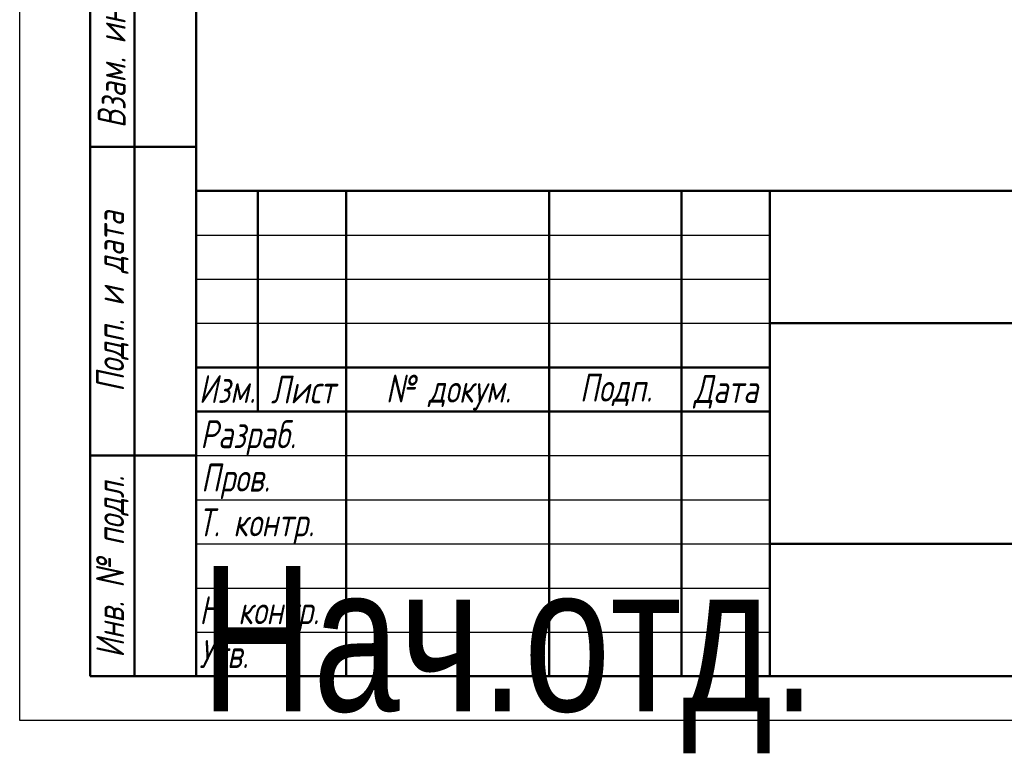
# Model space of a CAD drawing. Header units: millimetres. Extents: x -1022 to 2709, y -139 to 713.
# Tile 2 of 12: x 0 to 223, y -7 to 159. Entities that reach past the tile are written whole.
import ezdxf
from ezdxf.enums import TextEntityAlignment as Align

# ---------------------------------------------------------------- set-up
doc = ezdxf.new("R2018")
doc.units = ezdxf.units.MM
doc.header["$LTSCALE"] = 2
for name, color, linetype, lineweight in [('Заголовок (ГОСТ)', 7, 'Continuous', 50), ('Кромка (ГОСТ)', 7, 'Continuous', 50), ('Обозначение (ГОСТ)', 7, 'Continuous', 25), ('Эскизная геометрия (ГОСТ)', 7, 'Continuous', 50)]:
    doc.layers.add(name, color=color, linetype=linetype, lineweight=lineweight)
doc.styles.get("Standard").update_dxf_attribs({"font": 'GOST Common Italic.ttf'})
doc.styles.add('Альтернативный текст (ГОСТ)', font='txt', dxfattribs={"width": 0.8})

# ---------------------------------------------------------------- blocks, each defined once
blk = doc.blocks.new('ГОСТ - Доп. графы 1')
at = {"layer": 'Эскизная геометрия (ГОСТ)'}
for p, q in [((-12, 0), (-12, 145)), ((-12, 145), (0, 145)), ((-7, 145), (-7, 0)), ((-12, 110), (-7, 110)), ((-7, 110), (0, 110)), ((-12, 85), (-7, 85)), ((-7, 85), (0, 85)), ((-12, 60), (-7, 60)), ((-7, 60), (0, 60)), ((-12, 25), (-7, 25)), ((-7, 25), (0, 25)), ((0, 0), (-12, 0))]:
    blk.add_line(p, q, dxfattribs=at)
at = {"layer": 'Обозначение (ГОСТ)', "char_height": 3.17, "attachment_point": 5, "rotation": 90, "style": 'Альтернативный текст (ГОСТ)'}
for s, insert, width in [('\\fGOST Common|b0|i1;\\H3.1700;Подп. и дата', (-9.37, 127.41), 34.7679), ('\\fGOST Common|b0|i1;\\H3.1700;Инв. № дубл.', (-8.95, 97.55), 24.8438), ('\\fGOST Common|b0|i1;\\H3.1700;Взам. инв. №', (-9.58, 72.53), 24.8669), ('\\fGOST Common|b0|i1;\\H3.1700;Подп. и дата', (-9.5, 42.47), 35.1486), ('\\fGOST Common|b0|i1;\\H3.1700;Инв. № подл.', (-9.5, 12.41), 24.9618)]:
    blk.add_mtext(s, dxfattribs=dict(at, insert=insert, width=width))
at = {"layer": 'Обозначение (ГОСТ)', "lineweight": 30, "width": 0.8, "flags": 17}
for tag, p in [('Подп._и_дата_2', (-3.53, 127.51)), ('Инв._номер_дубликата', (-3.41, 97.47)), ('Взамен_инв._номера', (-3.46, 72.53)), ('Подп._и_дата_1', (-3.42, 42.35)), ('ИНВЕНТАРНЫЙ_НОМЕР', (-3.33, 12.68))]:
    blk.add_attdef(tag, text='', height=3.17, rotation=90, dxfattribs=at).set_placement(p, align=Align.MIDDLE_CENTER)
blk = doc.blocks.new('Основные надписи ГОСТ - Форма 1')
at = {"layer": 'Заголовок (ГОСТ)'}
for p, q in [((0, 55), (185, 55)), ((0, 0), (0, 55)), ((0, 0), (0, 55)), ((7, 55), (7, 30)), ((17, 55), (17, 0)), ((40, 55), (40, 0)), ((55, 55), (55, 0)), ((65, 55), (65, 0)), ((65, 40), (185, 40)), ((0, 35), (65, 35)), ((0, 30), (65, 30)), ((65, 15), (185, 15)), ((185, 0), (0, 0))]:
    blk.add_line(p, q, dxfattribs=at)
at = {"layer": 'Заголовок (ГОСТ)', "linetype": 'Continuous', "lineweight": 25}
for p, q in [((0, 50), (65, 50)), ((0, 45), (65, 45)), ((0, 40), (65, 40)), ((0, 25), (65, 25)), ((0, 20), (65, 20)), ((0, 15), (65, 15)), ((0, 10), (65, 10)), ((0, 5), (65, 5))]:
    blk.add_line(p, q, dxfattribs=at)
at = {"layer": 'Заголовок (ГОСТ)', "char_height": 3.17, "style": 'Альтернативный текст (ГОСТ)'}
for s, insert, width, attachment_point in [('\\fGOST Common|b0|i1;\\H3.1700;Изм.', (3.5, 32.56), 6.9635, 5), ('\\fGOST Common|b0|i1;\\H3.1700;Лист', (12.1, 32.5), 10.0029, 5), ('\\A0;\\fGOST Common|b0|i1;\\H3.1700;№ докум.', (28.58, 32.16), 22.9069, 5), ('\\fGOST Common|b0|i1;\\H3.1700;Подп.', (47.56, 32.45), 14.879, 5), ('\\fGOST Common|b0|i1;\\H3.1700;Дата', (60.02, 32.24), 9.9614, 5), ('\\fGOST Common|b0|i1;\\H3.1700;Разраб.', (0.47, 27), 16.9971, 4), ('\\fGOST Common|b0|i1;\\H3.1700;Пров.', (0.56, 22.08), 17.0192, 4), ('\\A0;\\fGOST Common|b0|i1;\\H3.1700;Т. контр.', (0.23, 17.01), 16.9554, 4), ('\\fGOST Common|b0|i1;\\H3.1700;Н. контр.', (0.36, 7.05), 16.9999, 4), ('\\fGOST Common|b0|i1;\\H3.1700;Утв.', (0.34, 2.52), 17.0083, 4)]:
    blk.add_mtext(s, dxfattribs=dict(at, insert=insert, width=width, attachment_point=attachment_point))
at = {"layer": 'Заголовок (ГОСТ)', "lineweight": 30, "flags": 104}
for tag, height, width, p in [('Изм1', 2.89, 0.7, (3.51, 52.52)), ('Лист1', 2.89, 0.7, (12.03, 52.52)), ('Докум1', 2.89, 0.7, (28.54, 52.48)), ('Изм2', 2.89, 0.7, (3.5, 47.52)), ('Лист2', 2.89, 0.7, (12.01, 47.5)), ('Докум2', 2.89, 0.7, (28.53, 47.5)), ('Изм3', 2.89, 0.7, (3.5, 42.5)), ('Лист3', 2.89, 0.7, (12.01, 42.51)), ('Докум3', 2.89, 0.7, (28.51, 42.48)), ('Изм4', 2.89, 0.7, (3.51, 37.5)), ('Лист4', 2.89, 0.7, (12, 37.53)), ('Докум4', 2.89, 0.7, (28.51, 37.52)), ('НАИМЕНОВАНИЕ', 5, 0.8, (100.03, 29.98)), ('Литера', 3.5, 0.8, (137.52, 27.25)), ('Литера2', 3.5, 0.8, (142.51, 27.22)), ('Литера3', 3.5, 0.8, (147.52, 27.21)), ('Масштаб', 3.5, 0.8, (176, 27.6)), ('Масса', 3.5, 0.8, (158.47, 27.53)), ('Тип_документа', 3.17, 0.8, (100.08, 17.56)), ('Листов', 3.17, 0.8, (177.46, 17.58)), ('Материал_Класс', 3.5, 0.9, (100, 7.5))]:
    blk.add_attdef(tag, text='', height=height, dxfattribs=dict(at, width=width)).set_placement(p, align=Align.MIDDLE_CENTER)
for tag, height, width, p in [('Подп1', 2.89, 0.7, (40.01, 52.51)), ('Дата1', 2, 0.7, (55.01, 52.51)), ('Подп2', 2.89, 0.7, (40.01, 47.5)), ('Дата2', 2, 0.7, (55.01, 47.49)), ('Подп3', 2.89, 0.7, (40.01, 42.51)), ('Дата3', 2, 0.7, (55.02, 42.52)), ('Подп4', 2.89, 0.7, (40.01, 37.51)), ('Дата4', 2, 0.7, (55.02, 37.51)), ('АВТОР', 3.17, 0.8, (17.41, 27.49)), ('Разработал_Подп.', 2.89, 0.7, (40.05, 27.51)), ('ДАТА_СОЗДАНИЯ', 2, 0.7, (55.01, 27.51)), ('ПРОВЕРИЛ', 3.17, 0.8, (17.41, 22.53)), ('Проверил_Подп.', 2.89, 0.7, (40.05, 22.52)), ('ДАТА_ПРОВЕРКИ', 2, 0.7, (55.02, 22.51)), ('ТЕХНОЛОГ', 3.17, 0.8, (17.33, 17.54)), ('Технолог_Подп.', 2.89, 0.7, (40.05, 17.51)), ('Технолог_Дата', 2, 0.7, (55.01, 17.5)), ('НАЧ._ОТДЕЛА', 3.17, 0.8, (17.46, 12.45)), ('Руководитель_Подп.', 2.89, 0.7, (40.01, 12.5)), ('Руководитель_Дата', 2, 0.7, (55.01, 12.51)), ('Должность_руководителя', 3.17, 0.8, (0.52, 12.51)), ('НОРМОКОНТРОЛЬ', 3.17, 0.8, (17.37, 7.48)), ('Нормоконтроль_Подп.', 2.89, 0.7, (40.05, 7.52)), ('ДАТА_НОРМОКОНТРОЛЯ', 2, 0.7, (55.02, 7.51)), ('УТВЕРДИЛ', 3.17, 0.8, (17.4, 2.51)), ('Утвердил_Подп.', 2.89, 0.7, (40.05, 2.51)), ('ДАТА_УТВЕРЖДЕНИЯ', 2, 0.7, (55.01, 2.5))]:
    blk.add_attdef(tag, text='', height=height, dxfattribs=dict(at, width=width)).set_placement(p, align=Align.MIDDLE_LEFT)
for tag, height, p in [('ОБОЗНАЧЕНИЕ', 5, (125.33, 47.56)), ('ОРГАНИЗАЦИЯ', 3.5, (160.02, 7.6))]:
    blk.add_attdef(tag, text='', height=height, dxfattribs=at).set_placement(p, align=Align.MIDDLE_CENTER)
at = {"layer": 'Заголовок (ГОСТ)', "lineweight": 30, "width": 0.9, "flags": 104}
for tag, p in [('Материал_Наим.', (133.71, 9.75)), ('Материал_ГОСТ', (134.04, 4.06))]:
    blk.add_attdef(tag, text='', height=3.5, dxfattribs=at).set_placement(p, align=Align.MIDDLE_RIGHT)
blk = doc.blocks.new('Рамки ГОСТ_ граница 297x210')
at = {"layer": 'Кромка (ГОСТ)', "lineweight": 25}
for p, q in [((0, 0), (0, 297)), ((210, 0), (0, 0))]:
    blk.add_line(p, q, dxfattribs=at)
at = {"layer": 'Кромка (ГОСТ)'}
for p, q in [((20, 292), (20, 5)), ((20, 5), (205, 5))]:
    blk.add_line(p, q, dxfattribs=at)

msp = doc.modelspace()

# ---------------------------------------------------------------- block references
at = {"xscale": 2, "yscale": 2, "zscale": 2}
for name, p in [('Рамки ГОСТ_ граница 297x210', (0, 0)), ('ГОСТ - Доп. графы 1', (40, 10))]:
    msp.add_blockref(name, p, dxfattribs=at)
ref = msp.add_blockref('Основные надписи ГОСТ - Форма 1', (40, 10), dxfattribs=dict(xscale=2, yscale=2, zscale=2))
lines = msp.add_mtext('\\W0.8000;Нач.отд.', dxfattribs={"layer": 'Заголовок (ГОСТ)', "insert": (41.043, 35.028), "char_height": 32.95192, "attachment_point": 1})
ref.add_attrib('Должность_руководителя', '', (41.043, 35.028), dxfattribs={"flags": 104}).embed_mtext(lines)
lines = msp.add_mtext('\\W0.8000;', dxfattribs={"layer": 'Заголовок (ГОСТ)', "insert": (74.823, 64.977), "char_height": 45.1852, "attachment_point": 1})
ref.add_attrib('АВТОР', '', (74.823, 64.977), dxfattribs={"flags": 104}).embed_mtext(lines)
lines = msp.add_mtext('\\W0.8000;', dxfattribs={"layer": 'Заголовок (ГОСТ)', "insert": (74.817, 55.052), "char_height": 45.1033, "attachment_point": 1})
ref.add_attrib('ПРОВЕРИЛ', '', (74.817, 55.052), dxfattribs={"flags": 104}).embed_mtext(lines)
lines = msp.add_mtext('\\W0.8000;', dxfattribs={"layer": 'Заголовок (ГОСТ)', "insert": (74.667, 45.086), "char_height": 45.342, "attachment_point": 1})
ref.add_attrib('ТЕХНОЛОГ', '', (74.667, 45.086), dxfattribs={"flags": 104}).embed_mtext(lines)
lines = msp.add_mtext('\\W0.8000;', dxfattribs={"layer": 'Заголовок (ГОСТ)', "insert": (74.923, 34.891), "char_height": 45.11, "attachment_point": 1})
ref.add_attrib('НАЧ._ОТДЕЛА', '', (74.923, 34.891), dxfattribs={"flags": 104}).embed_mtext(lines)
lines = msp.add_mtext('\\W0.8000;', dxfattribs={"layer": 'Заголовок (ГОСТ)', "insert": (74.749, 24.961), "char_height": 45.338, "attachment_point": 1})
ref.add_attrib('НОРМОКОНТРОЛЬ', '', (74.749, 24.961), dxfattribs={"flags": 104}).embed_mtext(lines)
lines = msp.add_mtext('\\W0.8000;', dxfattribs={"layer": 'Заголовок (ГОСТ)', "insert": (74.801, 15.013), "char_height": 45.2259, "attachment_point": 1})
ref.add_attrib('УТВЕРДИЛ', '', (74.801, 15.013), dxfattribs={"flags": 104}).embed_mtext(lines)
lines = msp.add_mtext('\\W0.7000;', dxfattribs={"layer": 'Заголовок (ГОСТ)', "insert": (150.024, 115.027), "char_height": 19.9689, "attachment_point": 1})
ref.add_attrib('Дата1', '', (150.024, 115.027), dxfattribs={"flags": 104}).embed_mtext(lines)
lines = msp.add_mtext('\\W0.7000;', dxfattribs={"layer": 'Заголовок (ГОСТ)', "insert": (150.024, 104.982), "char_height": 19.9689, "attachment_point": 1})
ref.add_attrib('Дата2', '', (150.024, 104.982), dxfattribs={"flags": 104}).embed_mtext(lines)
lines = msp.add_mtext('\\W0.7000;', dxfattribs={"layer": 'Заголовок (ГОСТ)', "insert": (150.046, 95.042), "char_height": 19.9423, "attachment_point": 1})
ref.add_attrib('Дата3', '', (150.046, 95.042), dxfattribs={"flags": 104}).embed_mtext(lines)
lines = msp.add_mtext('\\W0.7000;', dxfattribs={"layer": 'Заголовок (ГОСТ)', "insert": (150.046, 85.018), "char_height": 19.9773, "attachment_point": 1})
ref.add_attrib('Дата4', '', (150.046, 85.018), dxfattribs={"flags": 104}).embed_mtext(lines)
lines = msp.add_mtext('\\W0.7000;', dxfattribs={"layer": 'Заголовок (ГОСТ)', "insert": (150.017, 65.022), "char_height": 19.9608, "attachment_point": 1})
ref.add_attrib('ДАТА_СОЗДАНИЯ', '', (150.017, 65.022), dxfattribs={"flags": 104}).embed_mtext(lines)
lines = msp.add_mtext('\\W0.7000;', dxfattribs={"layer": 'Заголовок (ГОСТ)', "insert": (150.044, 55.019), "char_height": 19.9154, "attachment_point": 1})
ref.add_attrib('ДАТА_ПРОВЕРКИ', '', (150.044, 55.019), dxfattribs={"flags": 104}).embed_mtext(lines)
lines = msp.add_mtext('\\W0.7000;', dxfattribs={"layer": 'Заголовок (ГОСТ)', "insert": (150.03, 45.006), "char_height": 19.9727, "attachment_point": 1})
ref.add_attrib('Технолог_Дата', '', (150.03, 45.006), dxfattribs={"flags": 104}).embed_mtext(lines)
lines = msp.add_mtext('\\W0.7000;', dxfattribs={"layer": 'Заголовок (ГОСТ)', "insert": (150.02, 35.019), "char_height": 19.9805, "attachment_point": 1})
ref.add_attrib('Руководитель_Дата', '', (150.02, 35.019), dxfattribs={"flags": 104}).embed_mtext(lines)
lines = msp.add_mtext('\\W0.7000;', dxfattribs={"layer": 'Заголовок (ГОСТ)', "insert": (150.047, 25.022), "char_height": 19.9649, "attachment_point": 1})
ref.add_attrib('ДАТА_НОРМОКОНТРОЛЯ', '', (150.047, 25.022), dxfattribs={"flags": 104}).embed_mtext(lines)
lines = msp.add_mtext('\\W0.7000;', dxfattribs={"layer": 'Заголовок (ГОСТ)', "insert": (150.019, 14.997), "char_height": 19.9936, "attachment_point": 1})
ref.add_attrib('ДАТА_УТВЕРЖДЕНИЯ', '', (150.019, 14.997), dxfattribs={"flags": 104}).embed_mtext(lines)
lines = msp.add_mtext('\\W0.7000;', dxfattribs={"layer": 'Заголовок (ГОСТ)', "insert": (120.029, 115.025), "char_height": 29.84, "attachment_point": 1})
ref.add_attrib('Подп1', '', (120.029, 115.025), dxfattribs={"flags": 104}).embed_mtext(lines)
lines = msp.add_mtext('\\W0.7000;', dxfattribs={"layer": 'Заголовок (ГОСТ)', "insert": (120.029, 105.005), "char_height": 29.9712, "attachment_point": 1})
ref.add_attrib('Подп2', '', (120.029, 105.005), dxfattribs={"flags": 104}).embed_mtext(lines)
lines = msp.add_mtext('\\W0.7000;', dxfattribs={"layer": 'Заголовок (ГОСТ)', "insert": (120.029, 95.03), "char_height": 29.9712, "attachment_point": 1})
ref.add_attrib('Подп3', '', (120.029, 95.03), dxfattribs={"flags": 104}).embed_mtext(lines)
lines = msp.add_mtext('\\W0.7000;', dxfattribs={"layer": 'Заголовок (ГОСТ)', "insert": (120.029, 85.012), "char_height": 29.9317, "attachment_point": 1})
ref.add_attrib('Подп4', '', (120.029, 85.012), dxfattribs={"flags": 104}).embed_mtext(lines)
lines = msp.add_mtext('\\W0.7000;', dxfattribs={"layer": 'Заголовок (ГОСТ)', "insert": (120.09, 65.029), "char_height": 29.9193, "attachment_point": 1})
ref.add_attrib('Разработал_Подп.', '', (120.09, 65.029), dxfattribs={"flags": 104}).embed_mtext(lines)
lines = msp.add_mtext('\\W0.7000;', dxfattribs={"layer": 'Заголовок (ГОСТ)', "insert": (120.09, 55.049), "char_height": 29.8794, "attachment_point": 1})
ref.add_attrib('Проверил_Подп.', '', (120.09, 55.049), dxfattribs={"flags": 104}).embed_mtext(lines)
lines = msp.add_mtext('\\W0.7000;', dxfattribs={"layer": 'Заголовок (ГОСТ)', "insert": (120.09, 45.03), "char_height": 29.8794, "attachment_point": 1})
ref.add_attrib('Технолог_Подп.', '', (120.09, 45.03), dxfattribs={"flags": 104}).embed_mtext(lines)
lines = msp.add_mtext('\\W0.7000;', dxfattribs={"layer": 'Заголовок (ГОСТ)', "insert": (120.01, 35.01), "char_height": 29.9591, "attachment_point": 1})
ref.add_attrib('Руководитель_Подп.', '', (120.01, 35.01), dxfattribs={"flags": 104}).embed_mtext(lines)
lines = msp.add_mtext('\\W0.7000;', dxfattribs={"layer": 'Заголовок (ГОСТ)', "insert": (120.09, 25.03), "char_height": 29.8794, "attachment_point": 1})
ref.add_attrib('Нормоконтроль_Подп.', '', (120.09, 25.03), dxfattribs={"flags": 104}).embed_mtext(lines)
lines = msp.add_mtext('\\W0.7000;', dxfattribs={"layer": 'Заголовок (ГОСТ)', "insert": (120.09, 15.011), "char_height": 29.9193, "attachment_point": 1})
ref.add_attrib('Утвердил_Подп.', '', (120.09, 15.011), dxfattribs={"flags": 104}).embed_mtext(lines)
lines = msp.add_mtext('\\W0.7000;', dxfattribs={"layer": 'Заголовок (ГОСТ)', "insert": (97.083, 114.967), "char_height": 45.894, "attachment_point": 1})
ref.add_attrib('Докум1', '', (97.083, 114.967), dxfattribs={"flags": 104}).embed_mtext(lines)
lines = msp.add_mtext('\\W0.7000;', dxfattribs={"layer": 'Заголовок (ГОСТ)', "insert": (97.052, 104.994), "char_height": 45.9565, "attachment_point": 1})
ref.add_attrib('Докум2', '', (97.052, 104.994), dxfattribs={"flags": 104}).embed_mtext(lines)
lines = msp.add_mtext('\\W0.7000;', dxfattribs={"layer": 'Заголовок (ГОСТ)', "insert": (97.021, 94.958), "char_height": 45.894, "attachment_point": 1})
ref.add_attrib('Докум3', '', (97.021, 94.958), dxfattribs={"flags": 104}).embed_mtext(lines)
lines = msp.add_mtext('\\W0.7000;', dxfattribs={"layer": 'Заголовок (ГОСТ)', "insert": (97.03, 85.04), "char_height": 45.9481, "attachment_point": 1})
ref.add_attrib('Докум4', '', (97.03, 85.04), dxfattribs={"flags": 104}).embed_mtext(lines)
lines = msp.add_mtext('\\W0.7000;', dxfattribs={"layer": 'Заголовок (ГОСТ)', "insert": (64.062, 115.032), "char_height": 19.9863, "attachment_point": 1})
ref.add_attrib('Лист1', '', (64.062, 115.032), dxfattribs={"flags": 104}).embed_mtext(lines)
lines = msp.add_mtext('\\W0.7000;', dxfattribs={"layer": 'Заголовок (ГОСТ)', "insert": (64.024, 105.009), "char_height": 19.9561, "attachment_point": 1})
ref.add_attrib('Лист2', '', (64.024, 105.009), dxfattribs={"flags": 104}).embed_mtext(lines)
lines = msp.add_mtext('\\W0.7000;', dxfattribs={"layer": 'Заголовок (ГОСТ)', "insert": (64.024, 95.015), "char_height": 19.9561, "attachment_point": 1})
ref.add_attrib('Лист3', '', (64.024, 95.015), dxfattribs={"flags": 104}).embed_mtext(lines)
lines = msp.add_mtext('\\W0.7000;', dxfattribs={"layer": 'Заголовок (ГОСТ)', "insert": (64.008, 85.053), "char_height": 19.9872, "attachment_point": 1})
ref.add_attrib('Лист4', '', (64.008, 85.053), dxfattribs={"flags": 104}).embed_mtext(lines)
lines = msp.add_mtext('\\W0.7000;', dxfattribs={"layer": 'Заголовок (ГОСТ)', "insert": (47.025, 115.033), "char_height": 14.008, "attachment_point": 1})
ref.add_attrib('Изм1', '', (47.025, 115.033), dxfattribs={"flags": 104}).embed_mtext(lines)
lines = msp.add_mtext('\\W0.7000;', dxfattribs={"layer": 'Заголовок (ГОСТ)', "insert": (47.009, 105.041), "char_height": 13.9753, "attachment_point": 1})
ref.add_attrib('Изм2', '', (47.009, 105.041), dxfattribs={"flags": 104}).embed_mtext(lines)
lines = msp.add_mtext('\\W0.7000;', dxfattribs={"layer": 'Заголовок (ГОСТ)', "insert": (47.009, 95.001), "char_height": 14.0406, "attachment_point": 1})
ref.add_attrib('Изм3', '', (47.009, 95.001), dxfattribs={"flags": 104}).embed_mtext(lines)
lines = msp.add_mtext('\\W0.7000;', dxfattribs={"layer": 'Заголовок (ГОСТ)', "insert": (47.025, 85.009), "char_height": 14.008, "attachment_point": 1})
ref.add_attrib('Изм4', '', (47.025, 85.009), dxfattribs={"flags": 104}).embed_mtext(lines)

doc.saveas('drawing.dxf')
